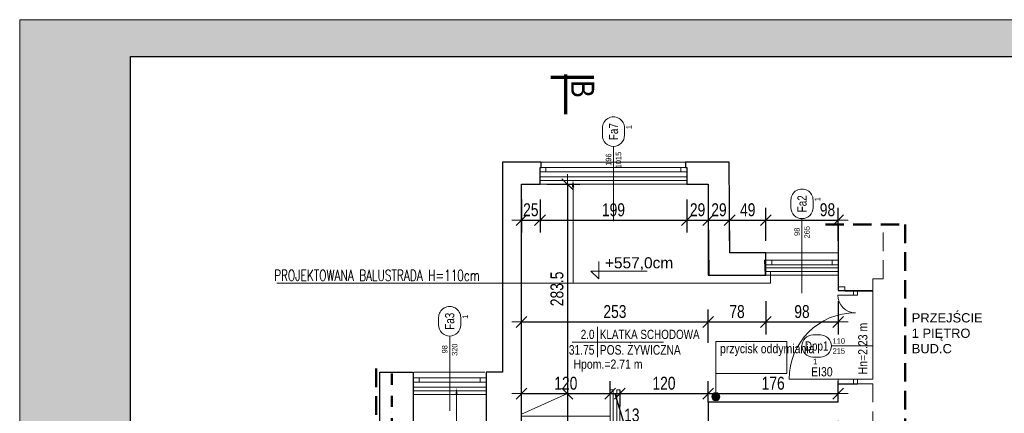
# Model space of a CAD drawing. Header units: millimetres. Extents: x 1390 to 61772, y -2775 to 3946.
# Tile 15 of 24: x 8578 to 9913, y -697 to -164. Entities that reach past the tile are written whole.
import ezdxf
from ezdxf import colors
from ezdxf.entities.mleader import LeaderData, LeaderLine
from ezdxf.enums import TextEntityAlignment as Align
from ezdxf.math import Vec2, Vec3

# ---------------------------------------------------------------- set-up
doc = ezdxf.new("R2010")
doc.units = ezdxf.units.MM
doc.linetypes.add('DASHDOT', pattern=[1, 0.5, -0.25, 0, -0.25])
doc.linetypes.add('DASHED', pattern=[0.75, 0.5, -0.25])
for name, color, linetype, lineweight in [('!MARIUSZ', 220, 'Continuous', 35), ('BA_drz', 7, 'Continuous', 18), ('BA_met', 7, 'Continuous', 18), ('BA_sym', 7, 'Continuous', 18), ('BA_txc', 1, 'Continuous', 18), ('BA_txs', 2, 'Continuous', 18), ('Cienka', 7, 'Continuous', 18), ('PG_OKNA', 7, 'Continuous', 18), ('PG_PARAPETY_WEWN.', 2, 'Continuous', 18), ('PG_PARAPETY_ZEWN.', 1, 'Continuous', 18), ('PG_PODCIĄGI', 1, 'DASHED', 18), ('PG_SCHODY', 2, 'Continuous', 18), ('PG_WIDOKOWE_CIENKIE', 1, 'Continuous', 18), ('PG_WYMIARY', 1, 'Continuous', 18), ('PG_ŚCIANY_SŁUPY', 4, 'Continuous', 30), ('Przekrojowa', 60, 'Continuous', 18)]:
    doc.layers.add(name, color=color, linetype=linetype, lineweight=lineweight)
doc.layers.add('BA_pom', color=6, linetype='Continuous', lineweight=18, plot=False)
doc.layers.add('PG_POMOCNICZNE', color=6, linetype='Continuous', lineweight=18, plot=False)
doc.styles.add('BIKTS', font='bikromsw.shx', dxfattribs={"width": 0.85})
doc.styles.add('BIKWYM', font='BIKROMSW.SHX', dxfattribs={"width": 0.8})
doc.styles.add('MKA_ROMANS', font='romans.shx', dxfattribs={"width": 0.7})
doc.styles.add('ROMANS', font='bikromsw.shx', dxfattribs={"width": 0.8})
doc.styles.get("Standard").update_dxf_attribs({"font": 'arial.ttf'})
doc.dimstyles.new('BA_KR_50', dxfattribs={"dimscale": 0.5, "dimtxt": 25, "dimasz": 1.666667, "dimexe": 24, "dimexo": 0, "dimgap": 0, "dimtad": 0, "dimdec": 1, "dimrnd": 0.5, "dimzin": 9, "dimdsep": 46, "dimtxsty": 'BIKWYM', "dimblk": 'WYM-KR', "dimcen": 0, "dimdle": 20, "dimclrd": 256, "dimclre": 256, "dimclrt": 7, "dimadec": 0, "dimazin": 0, "dimtfac": 0.033333, "dimtdec": 1, "dimtmove": 0, "dimatfit": 3, "dimldrblk": 'WYM-KR', "dimfxl": 40, "dimfxlon": 1, "dimtvp": 0.8, "dimtolj": 1, "dimarcsym": 0})

# ---------------------------------------------------------------- blocks, each defined once
blk = doc.blocks.new('schody_1p')
at = {"layer": 'PG_PODCIĄGI', "ltscale": 30}
blk.add_lwpolyline([(-2356.4, 3685), (-2476.4, 3685)], dxfattribs=at)
blk.add_lwpolyline([(-2356.4, 3685), (-2476.4, 3685)], dxfattribs=at)
at = {"layer": 'PG_PODCIĄGI', "ltscale": 20}
for points in [[(-2476.4, 3605), (-2223.4, 3605)], [(-2476.4, 3577), (-2223.4, 3577)]]:
    blk.add_lwpolyline(points, dxfattribs=at)
at = {"layer": 'PG_SCHODY'}
for p, q in [((-2347.4, 3779.5), (-2223.4, 3804)), ((-2347.4, 3776), (-2223.4, 3800.4))]:
    blk.add_line(p, q, dxfattribs=at)
for points in [[(-2476.4, 3911.5), (-2352.4, 3911.5), (-2352.4, 3601), (-2476.4, 3601)], [(-2356.4, 3596), (-2352.4, 3596), (-2352.4, 3916.5), (-2356.4, 3916.5)], [(-2347.4, 3596), (-2343.4, 3596), (-2343.4, 3916.5), (-2347.4, 3916.5)], [(-2347.4, 3860), (-2352.4, 3860), (-2352.4, 3601), (-2347.4, 3601)], [(-2347.4, 3860), (-2223.4, 3860), (-2223.4, 3608), (-2347.4, 3608)]]:
    blk.add_lwpolyline(points, close=True, dxfattribs=at)
for points in [[(-2356.4, 3881), (-2476.4, 3881)], [(-2356.4, 3853), (-2476.4, 3853)], [(-2223.4, 3832), (-2343.4, 3832)], [(-2356.4, 3825), (-2476.4, 3825)], [(-2223.4, 3804), (-2343.4, 3804)], [(-2356.4, 3797), (-2476.4, 3797)], [(-2356.4, 3769), (-2476.4, 3769)], [(-2223.4, 3776), (-2343.4, 3776)], [(-2356.4, 3741), (-2476.4, 3741)], [(-2223.4, 3748), (-2343.4, 3748)], [(-2356.4, 3713), (-2476.4, 3713)], [(-2223.4, 3720), (-2343.4, 3720)], [(-2356.4, 3685), (-2476.4, 3685)], [(-2223.4, 3692), (-2343.4, 3692)], [(-2476.4, 3601), (-2352.4, 3601), (-2352.4, 3681.4)], [(-2356.4, 3657), (-2476.4, 3657)], [(-2223.4, 3664), (-2343.4, 3664)], [(-2223.4, 3636), (-2343.4, 3636)], [(-2356.4, 3629), (-2476.4, 3629)], [(-2352.4, 3601), (-2476.4, 3601)]]:
    blk.add_lwpolyline(points, dxfattribs=at)
at = {"layer": 'PG_WIDOKOWE_CIENKIE'}
for points in [[(-2414.4, 3601), (-2414.4, 3911.5), (-2476.4, 3883.5)], [(-2285.4, 3860), (-2285.4, 3791.7)], [(-2285.4, 3788.2), (-2285.4, 3608), (-2223.4, 3636)]]:
    blk.add_lwpolyline(points, dxfattribs=at)
at = {"layer": 'BA_txs', "style": 'BIKTS', "width": 0.85}
for s, p in [('7x17,3', (-2288.9, 3807.8)), ('28', (-2270.5, 3823.4)), ('12x16,9', (-2417.9, 3712.3)), ('28', (-2399.5, 3737.5)), ('10x18', (-2288.9, 3709.4)), ('28', (-2270.5, 3725))]:
    blk.add_text(s, height=12.5, rotation=90, dxfattribs=at).set_placement(p)
blk = doc.blocks.new('dr1h901')
at = {"color": 0}
blk.add_line((-0.5, 0), (-0.5, 1), dxfattribs=at)
blk.add_line((0, 0.362), (0, -0.266))
blk.add_arc((-0.5, 0), 1, 0, 90, dxfattribs=at)
blk = doc.blocks.new('bikmet')
blk.add_line((0, 1.65), (0, -1.65))
at = {"style": 'ROMANS', "width": 0.8}
blk.add_attdef('NRPOM', text='', height=1, dxfattribs=at).set_placement((-0.33, 0.33), align=Align.RIGHT)
blk.add_attdef('NWAPOM', (0.25, 0.33), '', height=1, dxfattribs=at)
blk.add_attdef('RAREA', text='', height=1.04, dxfattribs=at).set_placement((-0.33, -0.33), align=Align.TOP_RIGHT)
blk.add_attdef('PODLOGA', text='', height=1.04, dxfattribs=at).set_placement((0.25, -0.33), align=Align.TOP_LEFT)
blk = doc.blocks.new('jamb')
blk.add_lwpolyline([(-0.5, -0.5), (-0.5, 0.5), (0.5, 0.5), (0.5, -0.5)], close=True)
blk = doc.blocks.new('symdrz')
blk.add_lwpolyline([(-10, -30, -1), (-10, 30), (10, 30, -1), (10, -30)], format="xyb", close=True)
at = {"style": 'BIKTS', "width": 0.8}
blk.add_attdef('SZERDRZ', text='', height=25, dxfattribs=at).set_placement((77.1, 8.8), align=Align.CENTER)
blk.add_attdef('SYMDRZ', text='', height=25, dxfattribs=at).set_placement((0, 0), align=Align.MIDDLE)
blk.add_attdef('WYSDRZ', text='', height=25, dxfattribs=at).set_placement((77.1, -9.5), align=Align.TOP_CENTER)
blk = doc.blocks.new('A$C8bf4463d')
at = {"true_color": 0xffffff}
h = blk.add_hatch(color=7, dxfattribs=at)
h.dxf.hatch_style = 1
h.paths.add_polyline_path([(2100, 1485), (0, 1485), (0, 0), (2100, 0)])
h.paths.add_polyline_path([(150, 1435), (2050, 1435), (2050, 50), (150, 50)], flags=16)
at = {"layer": 'Cienka', "color": 1}
for p, q in [((0, 1485), (2100, 1485)), ((0, 0), (0, 1485))]:
    blk.add_line(p, q, dxfattribs=at)
at = {"layer": 'Przekrojowa', "color": 18, "lineweight": 30, "true_color": 0x000000}
for p, q in [((150, 50), (150, 1435)), ((150, 1435), (2050, 1435))]:
    blk.add_line(p, q, dxfattribs=at)
blk = doc.blocks.new('WYM-KR')
at = {"linetype": 'ByBlock'}
blk.add_line((11.52, 0), (-11.52, 0), dxfattribs=at)
at = {"color": 7, "linetype": 'ByBlock'}
blk.add_line((6.24, 6.24), (-6.24, -6.24), dxfattribs=at)
blk = doc.blocks.new('*D185')
at = {"layer": 'Defpoints', "color": 0, "transparency": 16777216}
for p in [(9258.6, -387), (9283.6, -387), (9283.6, -435.7)]:
    blk.add_point(p, dxfattribs=at)
at = {"layer": 'PG_WYMIARY', "lineweight": -2, "transparency": 16777216}
for p, q in [((9258.6, -407.7), (9258.6, -452.5)), ((9283.6, -407.7), (9283.6, -452.5)), ((9259.8, -435.7), (9282.5, -435.7))]:
    blk.add_line(p, q, dxfattribs=at)
at = {"layer": 'PG_WYMIARY', "lineweight": -2, "transparency": 16777216, "xscale": 1.166666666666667, "yscale": 1.166666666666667, "zscale": 1.166666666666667, "rotation": 180}
blk.add_blockref('WYM-KR', (9258.6, -435.7), dxfattribs=at)
at = {"layer": 'PG_WYMIARY', "lineweight": -2, "transparency": 16777216, "xscale": 1.166666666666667, "yscale": 1.166666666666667, "zscale": 1.166666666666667}
blk.add_blockref('WYM-KR', (9283.6, -435.7), dxfattribs=at)
at = {"layer": 'PG_WYMIARY', "color": 7, "transparency": 16777216, "insert": (9271.1, -421.7), "char_height": 17.5, "attachment_point": 5, "style": 'BIKWYM'}
blk.add_mtext('\\A1;25', dxfattribs=at)
blk = doc.blocks.new('*D186')
at = {"layer": 'Defpoints', "color": 0, "transparency": 16777216}
for p in [(9283.6, -387), (9482.6, -387), (9482.6, -435.7)]:
    blk.add_point(p, dxfattribs=at)
at = {"layer": 'PG_WYMIARY', "lineweight": -2, "transparency": 16777216}
for p, q in [((9283.6, -407.7), (9283.6, -452.5)), ((9482.6, -407.7), (9482.6, -452.5)), ((9284.8, -435.7), (9481.5, -435.7))]:
    blk.add_line(p, q, dxfattribs=at)
at = {"layer": 'PG_WYMIARY', "lineweight": -2, "transparency": 16777216, "xscale": 1.166666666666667, "yscale": 1.166666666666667, "zscale": 1.166666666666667, "rotation": 180}
blk.add_blockref('WYM-KR', (9283.6, -435.7), dxfattribs=at)
at = {"layer": 'PG_WYMIARY', "lineweight": -2, "transparency": 16777216, "xscale": 1.166666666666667, "yscale": 1.166666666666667, "zscale": 1.166666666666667}
blk.add_blockref('WYM-KR', (9482.6, -435.7), dxfattribs=at)
at = {"layer": 'PG_WYMIARY', "color": 7, "transparency": 16777216, "insert": (9383.1, -421.7), "char_height": 17.5, "attachment_point": 5, "style": 'BIKWYM'}
blk.add_mtext('\\A1;199', dxfattribs=at)
blk = doc.blocks.new('*D187')
at = {"layer": 'Defpoints', "color": 0, "transparency": 16777216}
for p in [(9482.6, -387), (9511.6, -387), (9511.6, -435.7)]:
    blk.add_point(p, dxfattribs=at)
at = {"layer": 'PG_WYMIARY', "lineweight": -2, "transparency": 16777216}
for p, q in [((9482.6, -407.7), (9482.6, -452.5)), ((9511.6, -407.7), (9511.6, -452.5)), ((9483.8, -435.7), (9510.5, -435.7))]:
    blk.add_line(p, q, dxfattribs=at)
at = {"layer": 'PG_WYMIARY', "lineweight": -2, "transparency": 16777216, "xscale": 1.166666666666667, "yscale": 1.166666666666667, "zscale": 1.166666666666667, "rotation": 180}
blk.add_blockref('WYM-KR', (9482.6, -435.7), dxfattribs=at)
at = {"layer": 'PG_WYMIARY', "lineweight": -2, "transparency": 16777216, "xscale": 1.166666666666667, "yscale": 1.166666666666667, "zscale": 1.166666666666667}
blk.add_blockref('WYM-KR', (9511.6, -435.7), dxfattribs=at)
at = {"layer": 'PG_WYMIARY', "color": 7, "transparency": 16777216, "insert": (9497.1, -421.7), "char_height": 17.5, "attachment_point": 5, "style": 'BIKWYM'}
blk.add_mtext('\\A1;29', dxfattribs=at)
blk = doc.blocks.new('*D188')
at = {"layer": 'Defpoints', "color": 0, "transparency": 16777216}
for p in [(9511.6, -387), (9540.6, -435.7), (9540.6, -480)]:
    blk.add_point(p, dxfattribs=at)
at = {"layer": 'PG_WYMIARY', "lineweight": -2, "transparency": 16777216}
for p, q in [((9511.6, -407.7), (9511.6, -452.5)), ((9540.6, -463.7), (9540.6, -418.9)), ((9512.8, -435.7), (9539.5, -435.7))]:
    blk.add_line(p, q, dxfattribs=at)
at = {"layer": 'PG_WYMIARY', "lineweight": -2, "transparency": 16777216, "xscale": 1.166666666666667, "yscale": 1.166666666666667, "zscale": 1.166666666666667, "rotation": 180}
blk.add_blockref('WYM-KR', (9511.6, -435.7), dxfattribs=at)
at = {"layer": 'PG_WYMIARY', "lineweight": -2, "transparency": 16777216, "xscale": 1.166666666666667, "yscale": 1.166666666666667, "zscale": 1.166666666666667}
blk.add_blockref('WYM-KR', (9540.6, -435.7), dxfattribs=at)
at = {"layer": 'PG_WYMIARY', "color": 7, "transparency": 16777216, "insert": (9526.1, -421.7), "char_height": 17.5, "attachment_point": 5, "style": 'BIKWYM'}
blk.add_mtext('\\A1;29', dxfattribs=at)
blk = doc.blocks.new('*D189')
at = {"layer": 'Defpoints', "color": 0, "transparency": 16777216}
for p in [(9589.6, -435.7), (9540.6, -480), (9589.6, -479.9)]:
    blk.add_point(p, dxfattribs=at)
at = {"layer": 'PG_WYMIARY', "lineweight": -2, "transparency": 16777216}
for p, q in [((9540.6, -463.7), (9540.6, -418.9)), ((9589.6, -463.7), (9589.6, -418.9)), ((9541.8, -435.7), (9588.5, -435.7))]:
    blk.add_line(p, q, dxfattribs=at)
at = {"layer": 'PG_WYMIARY', "lineweight": -2, "transparency": 16777216, "xscale": 1.166666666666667, "yscale": 1.166666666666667, "zscale": 1.166666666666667, "rotation": 180}
blk.add_blockref('WYM-KR', (9540.6, -435.7), dxfattribs=at)
at = {"layer": 'PG_WYMIARY', "lineweight": -2, "transparency": 16777216, "xscale": 1.166666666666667, "yscale": 1.166666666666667, "zscale": 1.166666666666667}
blk.add_blockref('WYM-KR', (9589.6, -435.7), dxfattribs=at)
at = {"layer": 'PG_WYMIARY', "color": 7, "transparency": 16777216, "insert": (9565.1, -421.7), "char_height": 17.5, "attachment_point": 5, "style": 'BIKWYM'}
blk.add_mtext('\\A1;49', dxfattribs=at)
blk = doc.blocks.new('*D190')
at = {"layer": 'Defpoints', "color": 0, "transparency": 16777216}
for p in [(9687.6, -435.7), (9589.6, -479.9), (9687.6, -479.9)]:
    blk.add_point(p, dxfattribs=at)
at = {"layer": 'PG_WYMIARY', "lineweight": -2, "transparency": 16777216}
for p, q in [((9589.6, -463.7), (9589.6, -418.9)), ((9687.6, -463.7), (9687.6, -418.9)), ((9590.8, -435.7), (9686.5, -435.7))]:
    blk.add_line(p, q, dxfattribs=at)
at = {"layer": 'PG_WYMIARY', "lineweight": -2, "transparency": 16777216, "xscale": 1.166666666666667, "yscale": 1.166666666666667, "zscale": 1.166666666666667, "rotation": 180}
blk.add_blockref('WYM-KR', (9589.6, -435.7), dxfattribs=at)
at = {"layer": 'PG_WYMIARY', "lineweight": -2, "transparency": 16777216, "xscale": 1.166666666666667, "yscale": 1.166666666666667, "zscale": 1.166666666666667}
blk.add_blockref('WYM-KR', (9687.6, -435.7), dxfattribs=at)
at = {"layer": 'PG_WYMIARY', "color": 7, "transparency": 16777216, "insert": (9673.2, -421.7), "char_height": 17.5, "attachment_point": 5, "style": 'BIKWYM'}
blk.add_mtext('\\A1;98', dxfattribs=at)
blk = doc.blocks.new('*D191')
at = {"layer": 'Defpoints', "color": 0, "transparency": 16777216}
for p in [(9511.6, -573.5), (9258.6, -670.5), (9511.6, -682)]:
    blk.add_point(p, dxfattribs=at)
at = {"layer": 'PG_WYMIARY', "lineweight": -2, "transparency": 16777216}
for p, q in [((9258.6, -601.5), (9258.6, -556.7)), ((9511.6, -601.5), (9511.6, -556.7)), ((9259.8, -573.5), (9510.5, -573.5))]:
    blk.add_line(p, q, dxfattribs=at)
at = {"layer": 'PG_WYMIARY', "lineweight": -2, "transparency": 16777216, "xscale": 1.166666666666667, "yscale": 1.166666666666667, "zscale": 1.166666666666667, "rotation": 180}
blk.add_blockref('WYM-KR', (9258.6, -573.5), dxfattribs=at)
at = {"layer": 'PG_WYMIARY', "lineweight": -2, "transparency": 16777216, "xscale": 1.166666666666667, "yscale": 1.166666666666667, "zscale": 1.166666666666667}
blk.add_blockref('WYM-KR', (9511.6, -573.5), dxfattribs=at)
at = {"layer": 'PG_WYMIARY', "color": 7, "transparency": 16777216, "insert": (9385.1, -559.5), "char_height": 17.5, "attachment_point": 5, "style": 'BIKWYM'}
blk.add_mtext('\\A1;253', dxfattribs=at)
blk = doc.blocks.new('*D192')
at = {"layer": 'Defpoints', "color": 0, "transparency": 16777216}
for p in [(9589.6, -510), (9589.6, -573.5), (9511.6, -682)]:
    blk.add_point(p, dxfattribs=at)
at = {"layer": 'PG_WYMIARY', "lineweight": -2, "transparency": 16777216}
for p, q in [((9589.6, -545.5), (9589.6, -590.3)), ((9511.6, -601.5), (9511.6, -556.7)), ((9512.8, -573.5), (9588.5, -573.5))]:
    blk.add_line(p, q, dxfattribs=at)
at = {"layer": 'PG_WYMIARY', "lineweight": -2, "transparency": 16777216, "xscale": 1.166666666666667, "yscale": 1.166666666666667, "zscale": 1.166666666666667, "rotation": 180}
blk.add_blockref('WYM-KR', (9511.6, -573.5), dxfattribs=at)
at = {"layer": 'PG_WYMIARY', "lineweight": -2, "transparency": 16777216, "xscale": 1.166666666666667, "yscale": 1.166666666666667, "zscale": 1.166666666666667}
blk.add_blockref('WYM-KR', (9589.6, -573.5), dxfattribs=at)
at = {"layer": 'PG_WYMIARY', "color": 7, "transparency": 16777216, "insert": (9550.6, -559.5), "char_height": 17.5, "attachment_point": 5, "style": 'BIKWYM'}
blk.add_mtext('\\A1;78', dxfattribs=at)
blk = doc.blocks.new('*D193')
at = {"layer": 'Defpoints', "color": 0, "transparency": 16777216}
for p in [(9589.6, -510), (9687.6, -531), (9687.6, -573.5)]:
    blk.add_point(p, dxfattribs=at)
at = {"layer": 'PG_WYMIARY', "lineweight": -2, "transparency": 16777216}
for p, q in [((9589.6, -545.5), (9589.6, -590.3)), ((9687.6, -545.5), (9687.6, -590.3)), ((9590.8, -573.5), (9686.5, -573.5))]:
    blk.add_line(p, q, dxfattribs=at)
at = {"layer": 'PG_WYMIARY', "lineweight": -2, "transparency": 16777216, "xscale": 1.166666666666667, "yscale": 1.166666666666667, "zscale": 1.166666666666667, "rotation": 180}
blk.add_blockref('WYM-KR', (9589.6, -573.5), dxfattribs=at)
at = {"layer": 'PG_WYMIARY', "lineweight": -2, "transparency": 16777216, "xscale": 1.166666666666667, "yscale": 1.166666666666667, "zscale": 1.166666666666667}
blk.add_blockref('WYM-KR', (9687.6, -573.5), dxfattribs=at)
at = {"layer": 'PG_WYMIARY', "color": 7, "transparency": 16777216, "insert": (9638.6, -559.5), "char_height": 17.5, "attachment_point": 5, "style": 'BIKWYM'}
blk.add_mtext('\\A1;98', dxfattribs=at)
blk = doc.blocks.new('*D194')
at = {"layer": 'Defpoints', "color": 0, "transparency": 16777216}
for p in [(9258.6, -387), (9258.6, -670.5), (9320.6, -670.5)]:
    blk.add_point(p, dxfattribs=at)
at = {"layer": 'PG_WYMIARY', "lineweight": -2, "transparency": 16777216}
for p, q in [((9292.6, -387), (9337.4, -387)), ((9320.6, -388.2), (9320.6, -669.3)), ((9292.6, -670.5), (9337.4, -670.5))]:
    blk.add_line(p, q, dxfattribs=at)
at = {"layer": 'PG_WYMIARY', "lineweight": -2, "transparency": 16777216, "xscale": 1.166666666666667, "yscale": 1.166666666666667, "zscale": 1.166666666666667}
for p, rotation in [((9320.6, -387), 90), ((9320.6, -670.5), 270)]:
    blk.add_blockref('WYM-KR', p, dxfattribs=dict(at, rotation=rotation))
at = {"layer": 'PG_WYMIARY', "color": 7, "transparency": 16777216, "insert": (9306.6, -528.7), "char_height": 17.5, "attachment_point": 5, "rotation": 90, "style": 'BIKWYM'}
blk.add_mtext('\\A1;283.5', dxfattribs=at)
blk = doc.blocks.new('*D195')
at = {"layer": 'Defpoints', "color": 0, "transparency": 16777216}
for p in [(9258.6, -670.5), (9258.6, -981), (9320.6, -981)]:
    blk.add_point(p, dxfattribs=at)
at = {"layer": 'PG_WYMIARY', "lineweight": -2, "transparency": 16777216}
for p, q in [((9292.6, -670.5), (9337.4, -670.5)), ((9320.6, -671.7), (9320.6, -979.8)), ((9292.6, -981), (9337.4, -981))]:
    blk.add_line(p, q, dxfattribs=at)
at = {"layer": 'PG_WYMIARY', "lineweight": -2, "transparency": 16777216, "xscale": 1.166666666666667, "yscale": 1.166666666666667, "zscale": 1.166666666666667}
for p, rotation in [((9320.6, -670.5), 90), ((9320.6, -981), 270)]:
    blk.add_blockref('WYM-KR', p, dxfattribs=dict(at, rotation=rotation))
at = {"layer": 'PG_WYMIARY', "color": 7, "transparency": 16777216, "insert": (9304.6, -757), "char_height": 17.5, "attachment_point": 5, "rotation": 90, "style": 'BIKWYM'}
blk.add_mtext('\\A1;310.5', dxfattribs=at)
blk = doc.blocks.new('*D203')
at = {"layer": 'Defpoints', "color": 0, "transparency": 16777216}
for p in [(9258.6, -670.5), (9378.6, -670.5), (9378.6, -670.5)]:
    blk.add_point(p, dxfattribs=at)
at = {"layer": 'PG_WYMIARY', "lineweight": -2, "transparency": 16777216}
for p, q in [((9258.6, -670.5), (9258.6, -653.7)), ((9378.6, -670.5), (9378.6, -653.7)), ((9259.8, -670.5), (9377.5, -670.5))]:
    blk.add_line(p, q, dxfattribs=at)
at = {"layer": 'PG_WYMIARY', "lineweight": -2, "transparency": 16777216, "xscale": 1.166666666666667, "yscale": 1.166666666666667, "zscale": 1.166666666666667, "rotation": 180}
blk.add_blockref('WYM-KR', (9258.6, -670.5), dxfattribs=at)
at = {"layer": 'PG_WYMIARY', "lineweight": -2, "transparency": 16777216, "xscale": 1.166666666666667, "yscale": 1.166666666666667, "zscale": 1.166666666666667}
blk.add_blockref('WYM-KR', (9378.6, -670.5), dxfattribs=at)
at = {"layer": 'PG_WYMIARY', "color": 7, "transparency": 16777216, "insert": (9318.6, -656.5), "char_height": 17.5, "attachment_point": 5, "style": 'BIKWYM'}
blk.add_mtext('\\A1;120', dxfattribs=at)
blk = doc.blocks.new('*D204')
at = {"layer": 'Defpoints', "color": 0, "transparency": 16777216}
for p in [(9391.6, -665.5), (9378.6, -670.5), (9391.6, -670.5)]:
    blk.add_point(p, dxfattribs=at)
at = {"layer": 'PG_WYMIARY', "lineweight": -2, "transparency": 16777216}
for p, q in [((9378.6, -670.5), (9378.6, -653.7)), ((9391.6, -665.5), (9391.6, -687.3)), ((9379.8, -670.5), (9390.5, -670.5)), ((9385.1, -670.5), (9398, -713.5)), ((9398, -713.5), (9418, -713.5))]:
    blk.add_line(p, q, dxfattribs=at)
at = {"layer": 'PG_WYMIARY', "lineweight": -2, "transparency": 16777216, "xscale": 1.166666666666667, "yscale": 1.166666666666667, "zscale": 1.166666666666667, "rotation": 180}
blk.add_blockref('WYM-KR', (9378.6, -670.5), dxfattribs=at)
at = {"layer": 'PG_WYMIARY', "lineweight": -2, "transparency": 16777216, "xscale": 1.166666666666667, "yscale": 1.166666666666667, "zscale": 1.166666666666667}
blk.add_blockref('WYM-KR', (9391.6, -670.5), dxfattribs=at)
at = {"layer": 'PG_WYMIARY', "color": 7, "transparency": 16777216, "insert": (9408, -699.5), "char_height": 17.5, "attachment_point": 5, "style": 'BIKWYM'}
blk.add_mtext('\\A1;13', dxfattribs=at)
blk = doc.blocks.new('*D205')
at = {"layer": 'Defpoints', "color": 0, "transparency": 16777216}
for p in [(9391.6, -665.5), (9511.6, -670.5), (9511.6, -682)]:
    blk.add_point(p, dxfattribs=at)
at = {"layer": 'PG_WYMIARY', "lineweight": -2, "transparency": 16777216}
for p, q in [((9511.6, -682), (9511.6, -653.7)), ((9391.6, -665.5), (9391.6, -687.3)), ((9392.8, -670.5), (9510.5, -670.5))]:
    blk.add_line(p, q, dxfattribs=at)
at = {"layer": 'PG_WYMIARY', "lineweight": -2, "transparency": 16777216, "xscale": 1.166666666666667, "yscale": 1.166666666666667, "zscale": 1.166666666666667, "rotation": 180}
blk.add_blockref('WYM-KR', (9391.6, -670.5), dxfattribs=at)
at = {"layer": 'PG_WYMIARY', "lineweight": -2, "transparency": 16777216, "xscale": 1.166666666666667, "yscale": 1.166666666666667, "zscale": 1.166666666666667}
blk.add_blockref('WYM-KR', (9511.6, -670.5), dxfattribs=at)
at = {"layer": 'PG_WYMIARY', "color": 7, "transparency": 16777216, "insert": (9451.6, -656.5), "char_height": 17.5, "attachment_point": 5, "style": 'BIKWYM'}
blk.add_mtext('\\A1;120', dxfattribs=at)
blk = doc.blocks.new('*D206')
at = {"layer": 'Defpoints', "color": 0, "transparency": 16777216}
for p in [(9687.6, -670.5), (9511.6, -682), (9687.6, -682)]:
    blk.add_point(p, dxfattribs=at)
at = {"layer": 'PG_WYMIARY', "lineweight": -2, "transparency": 16777216}
for p, q in [((9511.6, -682), (9511.6, -653.7)), ((9687.6, -682), (9687.6, -653.7)), ((9512.8, -670.5), (9686.5, -670.5))]:
    blk.add_line(p, q, dxfattribs=at)
at = {"layer": 'PG_WYMIARY', "lineweight": -2, "transparency": 16777216, "xscale": 1.166666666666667, "yscale": 1.166666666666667, "zscale": 1.166666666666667, "rotation": 180}
blk.add_blockref('WYM-KR', (9511.6, -670.5), dxfattribs=at)
at = {"layer": 'PG_WYMIARY', "lineweight": -2, "transparency": 16777216, "xscale": 1.166666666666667, "yscale": 1.166666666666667, "zscale": 1.166666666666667}
blk.add_blockref('WYM-KR', (9687.6, -670.5), dxfattribs=at)
at = {"layer": 'PG_WYMIARY', "color": 7, "transparency": 16777216, "insert": (9599.6, -656.5), "char_height": 17.5, "attachment_point": 5, "style": 'BIKWYM'}
blk.add_mtext('\\A1;176', dxfattribs=at)

msp = doc.modelspace()

# ---------------------------------------------------------------- hatches: boundary and pattern name
at = {"layer": 'PG_WYMIARY', "true_color": 0x939598}
h = msp.add_hatch(color=252, dxfattribs=at)
h.dxf.hatch_style = 1
h.paths.add_polyline_path([(9527.35, -674.65, 1), (9516.28, -674.65, 1)])

# ---------------------------------------------------------------- linework, layer by layer
at = {"layer": '!MARIUSZ', "color": 18, "linetype": 'DASHED', "lineweight": 50, "ltscale": 50, "true_color": 0x000000}
for p, q in [((9670.46, -441.72), (9778.32, -441.72)), ((9778.32, -441.72), (9778.32, -1479.45))]:
    msp.add_line(p, q, dxfattribs=at)
at = {"layer": '!MARIUSZ', "color": 18, "linetype": 'DASHED', "lineweight": 0, "ltscale": 50, "true_color": 0x000000}
for p, q in [((9713.88, -530.99), (9734.63, -530.99)), ((9734.63, -656.99), (9713.88, -656.99))]:
    msp.add_line(p, q, dxfattribs=at)
for points in [[(9734.63, -530.99), (9734.63, -514.99), (9748.63, -514.99), (9748.63, -441.72)], [(9734.63, -656.99), (9734.63, -790.99), (9775.63, -790.99), (9775.63, -830.99), (9734.63, -830.99), (9734.63, -1031.49), (9687.63, -1031.49), (9687.63, -707.49)]]:
    msp.add_lwpolyline(points, dxfattribs=at)
at = {"layer": '!MARIUSZ', "color": 18, "linetype": 'DASHED', "lineweight": 50, "ltscale": 50, "true_color": 0x000000}
msp.add_lwpolyline([(9061.63, -636.49), (9061.63, -1494.34)], dxfattribs=at)
at = {"layer": 'BA_drz', "color": 18, "true_color": 0x000000}
msp.add_lwpolyline([(9687.13, -536.99), (9711.13, -536.99)], dxfattribs=at)
msp.add_arc((9711.13, -536.99), 24, 180, 270, dxfattribs=at)
at = {"layer": 'BA_met', "color": 18, "true_color": 0x000000}
msp.add_lwpolyline([(9327.13, -600.64), (9450.94, -600.64)], dxfattribs=at)
at = {"layer": 'BA_sym', "color": 18, "true_color": 0x000000}
for p, q in [((9383.13, -436.88), (9383.13, -335.86)), ((9638.63, -534.57), (9638.63, -433.54)), ((9161.13, -693.57), (9161.13, -592.54))]:
    msp.add_line(p, q, dxfattribs=at)
at = {"layer": 'BA_txc', "color": 18, "true_color": 0x000000}
for p, q in [((9363.24, -491.48), (9363.24, -515.23)), ((9363.24, -515.23), (9352.66, -504.88)), ((9352.66, -504.88), (9428.88, -504.88))]:
    msp.add_line(p, q, dxfattribs=at)
at = {"layer": 'BA_txs', "color": 18, "true_color": 0x000000}
msp.add_lwpolyline([(9328.3, -520.88), (9596.16, -520.88), (9596.16, -504.99)], dxfattribs=at)
at = {"layer": 'PG_OKNA', "color": 18, "true_color": 0x000000}
msp.add_lwpolyline([(9283.63, -364.49), (9283.63, -370.49), (9482.63, -370.49), (9482.63, -364.49), (9283.63, -364.49)], dxfattribs=at)
for points in [[(9283.63, -364.49), (9291.63, -364.49), (9291.63, -370.49), (9283.63, -370.49)], [(9474.63, -364.49), (9482.63, -364.49), (9482.63, -370.49), (9474.63, -370.49)], [(9589.63, -489.99), (9589.63, -495.99), (9687.63, -495.99), (9687.63, -489.99)], [(9589.63, -489.99), (9597.63, -489.99), (9597.63, -495.99), (9589.63, -495.99)], [(9679.63, -489.99), (9687.63, -489.99), (9687.63, -495.99), (9679.63, -495.99)], [(9111.63, -648.99), (9111.63, -654.99), (9210.63, -654.99), (9210.63, -648.99)], [(9111.63, -648.99), (9119.63, -648.99), (9119.63, -654.99), (9111.63, -654.99)], [(9202.63, -648.99), (9210.63, -648.99), (9210.63, -654.99), (9202.63, -654.99)]]:
    msp.add_lwpolyline(points, close=True, dxfattribs=at)
at = {"layer": 'PG_PARAPETY_WEWN.', "color": 18, "true_color": 0x000000}
msp.add_line((9589.63, -509.99), (9687.63, -509.99), dxfattribs=at)
for points in [[(9480.63, -356.99), (9285.13, -356.99)], [(9283.63, -386.99), (9482.63, -386.99)], [(9208.63, -641.49), (9112.63, -641.49)], [(9111.63, -671.49), (9210.63, -671.49)]]:
    msp.add_lwpolyline(points, dxfattribs=at)
at = {"layer": 'PG_PARAPETY_ZEWN.', "color": 18, "true_color": 0x000000}
msp.add_lwpolyline([(9589.63, -479.94), (9687.63, -479.94)], dxfattribs=at)
at = {"layer": 'PG_PODCIĄGI', "color": 18, "linetype": 'DASHDOT', "lineweight": 50, "ltscale": 30, "true_color": 0x000000}
msp.add_line((9082.88, -1440.99), (9082.88, -641.49), dxfattribs=at)
at = {"layer": 'PG_POMOCNICZNE'}
for points in [[(9258.63, -386.99), (9511.63, -386.99), (9512.63, -509.99), (9588.63, -509.99), (9587.63, -490), (9687.63, -489.98), (9687.63, -525.99), (9696.63, -525.99), (9696.63, -531.99), (9734.63, -531.99), (9734.63, -650.99), (9687.63, -650.99), (9687.63, -681.99), (9511.63, -681.99), (9511.62, -1388.99), (9382.63, -1388.99), (9097.63, -1388.99), (9092.63, -1244.99), (9248.63, -1244.99), (9248.63, -993.99), (9258.63, -993.99), (9258.63, -386.99)], [(9094.63, -713.99), (9111.63, -713.99), (9111.63, -671.49), (9210.63, -671.49), (9210.63, -714.49), (9232.63, -714.49), (9232.63, -1004.99), (9248.63, -1004.99), (9248.63, -1086.99), (9233.63, -1086.99), (9233.63, -1229.99), (9094.63, -1229.99), (9094.63, -713.99)]]:
    msp.add_lwpolyline(points, dxfattribs=at)
at = {"layer": 'PG_WIDOKOWE_CIENKIE', "color": 18, "lineweight": 70, "true_color": 0x000000}
for p, q in [((9318.41, -292.37), (9318.41, -238.37)), ((9356.66, -242.37), (9298.41, -242.37))]:
    msp.add_line(p, q, dxfattribs=at)
at = {"layer": 'PG_WIDOKOWE_CIENKIE', "color": 18, "true_color": 0x000000}
for points in [[(9283.63, -376.99), (9482.63, -376.99), (9482.63, -381.99), (9283.63, -381.99), (9283.63, -376.99)], [(9589.63, -499.99), (9687.63, -499.99), (9687.63, -504.99), (9589.63, -504.99), (9589.63, -499.99)], [(9111.63, -661.76), (9210.63, -661.76), (9210.63, -666.76), (9111.63, -666.76), (9111.63, -661.76)]]:
    msp.add_lwpolyline(points, dxfattribs=at)
at = {"layer": 'PG_WYMIARY', "color": 18, "true_color": 0x000000}
msp.add_line((9521.81, -669.11), (9521.81, -643.14), dxfattribs=at)
msp.add_lwpolyline([(9521.81, -600.11), (9617.89, -600.11), (9617.89, -643.14), (9521.81, -643.14)], close=True, dxfattribs=at)
msp.add_circle((9521.81, -674.65), 5.53, dxfattribs=at)
at = {"layer": 'PG_ŚCIANY_SŁUPY', "color": 18, "true_color": 0x000000}
for p, q in [((9687.63, -530.99), (9713.88, -530.99)), ((9687.63, -656.99), (9713.88, -656.99))]:
    msp.add_line(p, q, dxfattribs=at)
for points in [[(9285.13, -356.99), (9232.63, -356.99), (9232.63, -641.49), (9210.63, -641.49), (9210.63, -714.49), (9232.63, -714.49), (9232.63, -1004.99), (9258.63, -1004.99), (9258.63, -386.99), (9283.63, -386.99), (9283.63, -364.49), (9285.13, -364.49), (9285.13, -356.99)], [(9589.63, -479.94), (9540.63, -479.99), (9540.13, -356.99), (9480.63, -356.99), (9480.63, -364.49), (9482.63, -364.49), (9482.63, -386.99), (9511.63, -386.99), (9511.63, -509.99), (9589.63, -509.99), (9589.63, -479.94)], [(9687.63, -441.72), (9687.63, -530.99)], [(9111.63, -641.49), (9111.63, -713.99), (9094.63, -713.99), (9094.63, -1229.99), (9066.63, -1229.99), (9066.63, -641.49), (9110.63, -641.49)], [(9687.63, -681.99), (9687.63, -656.99)], [(9687.63, -681.99), (9511.63, -681.99), (9511.63, -1002.49), (9526.63, -1002.49)]]:
    msp.add_lwpolyline(points, dxfattribs=at)

# ---------------------------------------------------------------- block references
at = {"layer": 'BA_drz', "color": 18, "true_color": 0x000000, "xscale": -5.5, "yscale": 5.999999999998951, "zscale": 5.5}
for p in [(9711.13, -533.99), (9711.13, -653.99)]:
    msp.add_blockref('jamb', p, dxfattribs=at)
at = {"layer": 'BA_drz', "color": 18, "true_color": 0x000000, "extrusion": (0, 0, -1), "xscale": -90, "yscale": 89.99999999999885, "zscale": 90, "rotation": 270}
msp.add_blockref('dr1h901', (-9711.13, -605.99), dxfattribs=at)
at = {"layer": 'BA_met', "color": 18, "true_color": 0x000000, "xscale": 12.5, "yscale": 12.5, "zscale": 12.5}
msp.add_blockref('bikmet', (9361.49, -600.64), dxfattribs=at).add_auto_attribs({'NRPOM': ' 2.0', 'NWAPOM': 'KLATKA SCHODOWA', 'RAREA': '31.75', 'PODLOGA': 'POS. ŻYWICZNA'})
at = {"layer": 'BA_sym', "color": 18, "true_color": 0x000000}
ref = msp.add_blockref('symdrz', (9383.13, -315.86), dxfattribs=dict(at, xscale=0.5000000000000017, yscale=0.5000000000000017, zscale=0.5000000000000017, rotation=90.00000472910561))
ref.add_attrib('Symdrz', 'Fa7', dxfattribs={"height": 12.5, "rotation": 90, "style": 'BIKTS', "width": 0.8}).set_placement((9383.13, -315.86), align=Align.MIDDLE_CENTER)
ref.add_attrib('Szerdrz', '196', dxfattribs={"layer": 'BA_txc', "height": 7.5, "rotation": 90, "style": 'BIKTS', "width": 0.8}).set_placement((9376.38, -353.78), align=Align.MIDDLE_CENTER)
ref.add_attrib('Wysdrz', '1015', dxfattribs={"layer": 'BA_txc', "height": 7.5, "rotation": 90, "style": 'BIKTS', "width": 0.8}).set_placement((9389.88, -354.35), align=Align.MIDDLE_CENTER)
ref.add_attrib('Sztuk', '1', (9407.88, -312.43), dxfattribs={"layer": 'BA_pom', "height": 7.5, "rotation": 90, "style": 'BIKTS', "width": 0.8})
ref = msp.add_blockref('symdrz', (9638.63, -413.54), dxfattribs=dict(at, xscale=0.5000000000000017, yscale=0.5000000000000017, zscale=0.5000000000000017, rotation=90.00000472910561))
ref.add_attrib('Symdrz', 'Fa2', dxfattribs={"height": 12.5, "rotation": 90, "style": 'BIKTS', "width": 0.8}).set_placement((9638.63, -413.54), align=Align.MIDDLE_CENTER)
ref.add_attrib('Szerdrz', '98', dxfattribs={"layer": 'BA_txc', "height": 7.5, "rotation": 90, "style": 'BIKTS', "width": 0.8}).set_placement((9631.88, -451.47), align=Align.MIDDLE_CENTER)
ref.add_attrib('Wysdrz', '265', dxfattribs={"layer": 'BA_txc', "height": 7.5, "rotation": 90, "style": 'BIKTS', "width": 0.8}).set_placement((9645.38, -452.03), align=Align.MIDDLE_CENTER)
ref.add_attrib('Sztuk', '1', (9663.38, -410.11), dxfattribs={"layer": 'BA_pom', "height": 7.5, "rotation": 90, "style": 'BIKTS', "width": 0.8})
ref = msp.add_blockref('symdrz', (9161.13, -572.54), dxfattribs=dict(at, xscale=0.5000000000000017, yscale=0.5000000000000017, zscale=0.5000000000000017, rotation=90.00000472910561))
ref.add_attrib('Symdrz', 'Fa3', dxfattribs={"height": 12.5, "rotation": 90, "style": 'BIKTS', "width": 0.8}).set_placement((9161.13, -572.54), align=Align.MIDDLE_CENTER)
ref.add_attrib('Szerdrz', '98', dxfattribs={"layer": 'BA_txc', "height": 7.5, "rotation": 90, "style": 'BIKTS', "width": 0.8}).set_placement((9154.38, -610.47), align=Align.MIDDLE_CENTER)
ref.add_attrib('Wysdrz', '320', dxfattribs={"layer": 'BA_txc', "height": 7.5, "rotation": 90, "style": 'BIKTS', "width": 0.8}).set_placement((9167.88, -611.03), align=Align.MIDDLE_CENTER)
ref.add_attrib('Sztuk', '1', (9185.88, -569.11), dxfattribs={"layer": 'BA_pom', "height": 7.5, "rotation": 90, "style": 'BIKTS', "width": 0.8})
ref = msp.add_blockref('symdrz', (9658.53, -605.99), dxfattribs=dict(at, xscale=-0.5000000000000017, yscale=0.5000000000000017, zscale=0.5000000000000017, rotation=359.9999952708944))
ref.add_attrib('Symdrz', 'Dpp1', dxfattribs={"height": 12.5, "rotation": 360, "style": 'BIKTS', "width": 0.8}).set_placement((9658.53, -605.99), align=Align.MIDDLE_CENTER)
ref.add_attrib('Szerdrz', '110', dxfattribs={"layer": 'BA_txc', "height": 7.5, "rotation": 360, "style": 'BIKTS', "width": 0.8}).set_placement((9688.53, -599.24), align=Align.MIDDLE_CENTER)
ref.add_attrib('Wysdrz', '215', dxfattribs={"layer": 'BA_txc', "height": 7.5, "rotation": 360, "style": 'BIKTS', "width": 0.8}).set_placement((9688.53, -612.74), align=Align.MIDDLE_CENTER)
ref.add_attrib('Sztuk', '1', (9653.67, -630.74), dxfattribs={"layer": 'BA_pom', "height": 7.5, "rotation": 360, "style": 'BIKTS', "width": 0.8})
at = {"layer": 'PG_SCHODY', "color": 18, "true_color": 0x000000}
msp.add_blockref('schody_1p', (11735.03, -4581.97), dxfattribs=at)
at = {"layer": 'PG_WIDOKOWE_CIENKIE', "color": 18, "lineweight": 30, "true_color": 0x000000}
msp.add_blockref('A$C8bf4463d', (8578.37, -1649.39), dxfattribs=at)

# ---------------------------------------------------------------- texts
at = {"layer": 'BA_txc', "color": 18, "true_color": 0x000000, "insert": (9371.52, -485.88), "char_height": 15, "attachment_point": 1}
msp.add_mtext_dynamic_manual_height_columns('+557,0cm', width=650.6795, gutter_width=50, heights=[0], dxfattribs=at)
at = {"layer": 'BA_txs', "color": 18, "true_color": 0x000000, "style": 'BIKTS', "width": 0.85}
for s, height, rotation, p in [('B', 31.25, 270, (9325.91, -246.35)), ('Hn=2.23 m', 12.5, 90, (9727.31, -644.47))]:
    msp.add_text(s, height=height, rotation=rotation, dxfattribs=at).set_placement(p)
for s, p in [('Hpom.=2.71 m', (9328.94, -636.82)), ('EI30', (9650.95, -647.16))]:
    msp.add_text(s, height=12.5, dxfattribs=at).set_placement(p)
at = {"layer": 'BA_txs', "color": 18, "true_color": 0x000000, "insert": (9787.41, -561.61), "char_height": 12.5, "attachment_point": 1}
msp.add_mtext_dynamic_manual_height_columns('PRZEJŚCIE\\P1 PIĘTRO\\PBUD.C', width=398.1585, gutter_width=12.5, heights=[0], dxfattribs=at)
at = {"layer": 'BA_txs', "color": 18, "true_color": 0x000000, "insert": (9527.54, -603.3), "char_height": 12.5, "width": 156.5, "attachment_point": 1, "style": 'BIKTS'}
msp.add_mtext('przycisk oddymiania', dxfattribs=at)

# ---------------------------------------------------------------- dimensions: what is measured, and where the dimension line sits
at = {"layer": 'PG_WYMIARY', "color": 18, "true_color": 0x000000}
dim = msp.add_linear_dim(base=(9320.63, -670.49), p1=(9258.63, -386.99), p2=(9258.63, -670.49), angle=90, dimstyle='BA_KR_50', override={"dimscale": 0.7, "dimtmove": 1}, dxfattribs=at)
dim.commit()
dim.dimension.update_dxf_attribs({"geometry": '*D194', "text_midpoint": (9306.63, -528.74)})
for base, p1, p2, picture, middle in [((9283.63, -435.65), (9258.63, -386.99), (9283.63, -386.99), '*D185', (9271.13, -421.65)), ((9482.63, -435.65), (9283.63, -386.99), (9482.63, -386.99), '*D186', (9383.13, -421.65)), ((9511.63, -435.65), (9482.63, -386.99), (9511.63, -386.99), '*D187', (9497.13, -421.65)), ((9540.63, -435.65), (9511.63, -386.99), (9540.63, -479.99), '*D188', (9526.13, -421.65)), ((9589.63, -435.65), (9540.63, -479.99), (9589.63, -479.94), '*D189', (9565.13, -421.65)), ((9589.63, -573.47), (9511.63, -681.99), (9589.63, -509.99), '*D192', (9550.63, -559.47)), ((9687.63, -573.47), (9589.63, -509.99), (9687.63, -530.99), '*D193', (9638.63, -559.47)), ((9511.63, -573.47), (9258.63, -670.49), (9511.63, -681.99), '*D191', (9385.13, -559.47)), ((9378.63, -670.49), (9258.63, -670.49), (9378.63, -670.49), '*D203', (9318.63, -656.49)), ((9391.63, -670.49), (9378.63, -670.49), (9391.63, -665.49), '*D204', (9398.04, -699.54)), ((9511.63, -670.49), (9391.63, -665.49), (9511.63, -681.99), '*D205', (9451.63, -656.49)), ((9687.63, -670.49), (9511.63, -681.99), (9687.63, -681.99), '*D206', (9599.63, -656.49))]:
    dim = msp.add_linear_dim(base=base, p1=p1, p2=p2, dimstyle='BA_KR_50', override={"dimscale": 0.7, "dimtmove": 1}, dxfattribs=at)
    dim.commit()
    dim.dimension.update_dxf_attribs({"geometry": picture, "text_midpoint": middle})
dim = msp.add_linear_dim(base=(9687.63, -435.65), p1=(9589.63, -479.94), p2=(9687.63, -479.94), dimstyle='BA_KR_50', override={"dimscale": 0.7, "dimtmove": 1}, dxfattribs=at)
dim.commit()
dim.dimension.update_dxf_attribs({"geometry": '*D190', "text_midpoint": (9673.16, -435.65), "dimtype": 160})
dim = msp.add_linear_dim(base=(9320.63, -980.99), p1=(9258.63, -670.49), p2=(9258.63, -980.99), angle=90, dimstyle='BA_KR_50', override={"dimscale": 0.7, "dimtmove": 1}, dxfattribs=at)
dim.commit()
dim.dimension.update_dxf_attribs({"geometry": '*D195', "text_midpoint": (9318.63, -756.99), "dimtype": 160})

# ---------------------------------------------------------------- leaders
at = {"layer": 'BA_txs', "color": 18, "true_color": 0x000000}
ml = msp.add_multileader_mtext('Standard', dxfattribs=at)
ml.set_content('PROJEKTOWANA BALUSTRADA H=110cm', color=(0, 0, 0), style='MKA_ROMANS')
ml.set_leader_properties(color=256, linetype='ByLayer', lineweight=-1)
ml.build(insert=Vec2(0, 0))
ml.multileader.update_dxf_attribs({"text_left_attachment_type": 5, "text_right_attachment_type": 5, "dogleg_length": 20, "arrow_head_size": 10})
ctx = ml.context
ctx.base_point, ctx.char_height, ctx.arrow_head_size, ctx.landing_gap_size, ctx.plane_origin = Vec3(8890.5, -520.88), 15, 10, 0.6, Vec3(9165.12, 1.78)
ctx.left_attachment, ctx.right_attachment, ctx.text_align_type = 5, 5, 2
notes = []
notes.append((ctx, [(0, (1, 1, 0), (9328.3, -520.88), (-1, 0), 125.6, [(0, [(9328.3, -381.03)], 0, [])])]))
ctx.mtext.insert, ctx.mtext.width, ctx.mtext.alignment, ctx.mtext.line_spacing_factor, ctx.mtext.flow_direction = Vec3(9202.1, -502.88), 375.0388, 3, 0.9, 5
ml = msp.add_multileader_mtext('Standard', dxfattribs=at)
ml.set_content('PROJEKTOWANA BALUSTRADA H=110cm', color=(0, 0, 0), style='MKA_ROMANS')
ml.set_leader_properties(color=256, linetype='ByLayer', lineweight=-1)
ml.build(insert=Vec2(0, 0))
ml.multileader.update_dxf_attribs({"text_left_attachment_type": 5, "text_right_attachment_type": 5, "dogleg_length": 20, "arrow_head_size": 10})
ctx = ml.context
ctx.base_point, ctx.char_height, ctx.arrow_head_size, ctx.landing_gap_size, ctx.plane_origin = Vec3(8732.61, -802.34), 15, 10, 0.6, Vec3(9007.23, -279.67)
ctx.left_attachment, ctx.right_attachment, ctx.text_align_type = 5, 5, 2
notes.append((ctx, [(0, (1, 1, 0), (9170.41, -802.34), (-1, 0), 125.6, [(0, [(9170.41, -662.48)], 0, [])])]))
ctx.mtext.insert, ctx.mtext.width, ctx.mtext.defined_height, ctx.mtext.alignment, ctx.mtext.line_spacing_factor, ctx.mtext.flow_direction = Vec3(9044.21, -784.34), 392.0979, 15, 3, 0.9, 5
for ctx, leaders in notes:
    for number, flags, end, landing, length, lines in leaders:
        leader = LeaderData()
        leader.index, (leader.has_last_leader_line, leader.has_dogleg_vector, leader.attachment_direction) = number, flags
        leader.last_leader_point, leader.dogleg_vector, leader.dogleg_length = Vec3(end), Vec3(landing), length
        for number, points, colour, breaks in lines:
            line = LeaderLine()
            line.index, line.vertices, line.color, line.breaks = number, Vec3.list(points), colors.encode_raw_color(colour), breaks
            leader.lines.append(line)
        ctx.leaders.append(leader)

doc.saveas('drawing.dxf')
